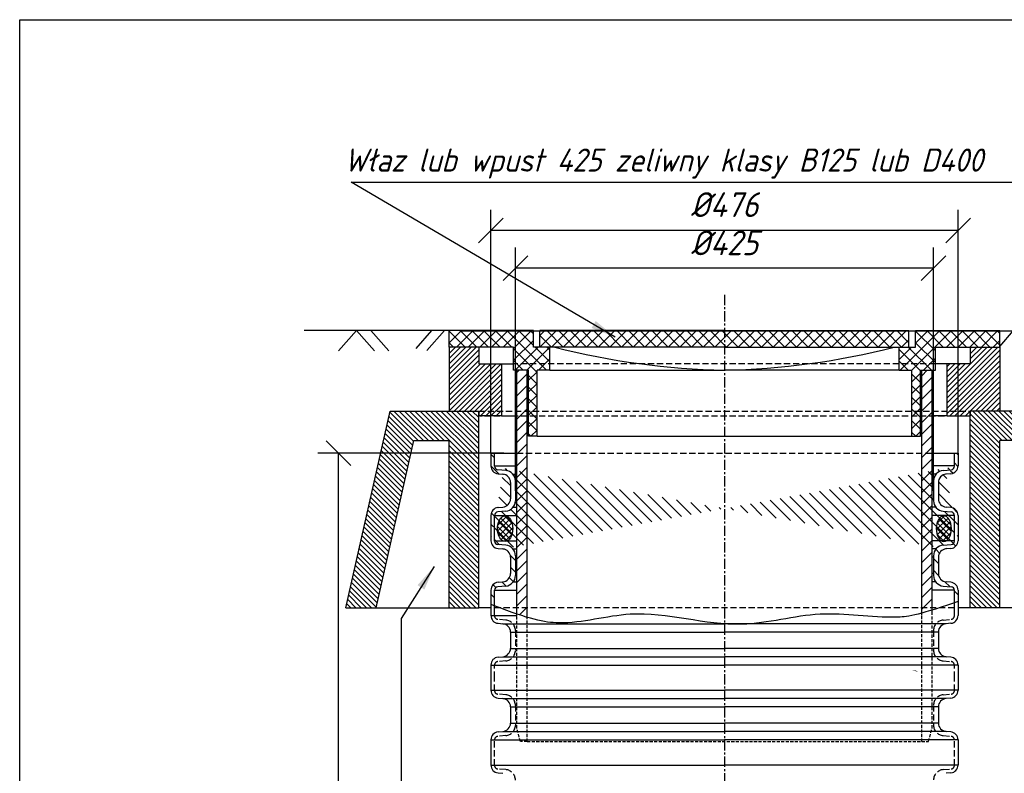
# Model space of a CAD drawing. Header units: millimetres. Extents: x 5659 to 8684, y 1431 to 2118.
# Tile 47 of 53: x 7555 to 7674, y 1669 to 1760. Entities that reach past the tile are written whole.
import ezdxf

# ---------------------------------------------------------------- set-up
doc = ezdxf.new("R2010")
doc.units = ezdxf.units.MM
doc.linetypes.add('CENTER', pattern=[2, 1.25, -0.25, 0.25, -0.25])
doc.linetypes.add('HIDDEN1', pattern=[1.1, 0.75, -0.35])
doc.layers.get('Defpoints').update_dxf_attribs({"color": 1, "lineweight": 13})
doc.layers.add('ASS', color=7, linetype='Continuous')
doc.layers.add('cienka', color=7, linetype='Continuous')
doc.styles.add('GOST', font='ISO.shx', dxfattribs={"oblique": 15})
doc.styles.get("Standard").update_dxf_attribs({"font": 'arial.ttf'})
doc.dimstyles.get("Standard").update_dxf_attribs({"dimtxt": 0.18, "dimasz": 0.18, "dimexe": 0.18, "dimexo": 0.0625, "dimgap": 0.09, "dimtad": 0, "dimtih": 1, "dimtoh": 1, "dimdec": 4, "dimzin": 0, "dimdsep": 46, "dimtxsty": 'Standard', "dimcen": 0.09, "dimadec": 0, "dimazin": 0, "dimtfac": 1, "dimtdec": 4, "dimtofl": 0, "dimtmove": 0, "dimatfit": 3, "dimfxl": 0, "dimtolj": 1, "dimtzin": 0, "dimarcsym": 0})

# ---------------------------------------------------------------- blocks, each defined once
blk = doc.blocks.new('_Oblique')
at = {"color": 0, "linetype": 'ByBlock', "lineweight": -2}
blk.add_line((-0.5, -0.5), (0.5, 0.5), dxfattribs=at)
blk = doc.blocks.new('*D7')
at = {"color": 1, "linetype": 'Continuous', "lineweight": -2, "transparency": 16777216}
for p, q in [((7613.56, 1707.79), (7591.02, 1707.79)), ((7593.52, 1608.06), (7593.52, 1707.79)), ((7596.08, 1608.06), (7591.02, 1608.06))]:
    blk.add_line(p, q, dxfattribs=at)
at = {"layer": 'Defpoints', "color": 0, "linetype": 'Continuous', "transparency": 16777216}
for p in [(7593.52, 1707.79), (7613.56, 1707.79), (7596.08, 1608.06)]:
    blk.add_point(p, dxfattribs=at)
at = {"color": 1, "linetype": 'Continuous', "lineweight": -2, "transparency": 16777216, "xscale": 3, "yscale": 3, "zscale": 3}
for p, rotation in [((7593.52, 1707.79), 90), ((7593.52, 1608.06), 270)]:
    blk.add_blockref('_Oblique', p, dxfattribs=dict(at, rotation=rotation))
at = {"color": 1, "linetype": 'Continuous', "transparency": 16777216, "insert": (7590.52, 1657.93), "char_height": 3, "attachment_point": 5, "rotation": 90, "style": 'GOST'}
blk.add_mtext('\\A1;H3', dxfattribs=at)
blk = doc.blocks.new('*D11')
at = {"color": 1, "linetype": 'Continuous', "lineweight": -2, "transparency": 16777216}
for p, q in [((7608.23, 1722.65), (7731.8, 1722.65)), ((7729.3, 1722.65), (7729.3, 1712.91)), ((7680.84, 1712.91), (7731.8, 1712.91))]:
    blk.add_line(p, q, dxfattribs=at)
at = {"layer": 'Defpoints', "color": 0, "linetype": 'Continuous', "transparency": 16777216}
for p in [(7608.23, 1722.65), (7680.84, 1712.91), (7729.3, 1712.91)]:
    blk.add_point(p, dxfattribs=at)
at = {"color": 1, "linetype": 'Continuous', "lineweight": -2, "transparency": 16777216, "xscale": 3, "yscale": 3, "zscale": 3}
for p, rotation in [((7729.3, 1722.65), 90), ((7729.3, 1712.91), 270)]:
    blk.add_blockref('_Oblique', p, dxfattribs=dict(at, rotation=rotation))
at = {"color": 1, "linetype": 'Continuous', "transparency": 16777216, "insert": (7726.2, 1717.78), "char_height": 3, "attachment_point": 5, "rotation": 90, "style": 'GOST'}
blk.add_mtext('\\A1;83', dxfattribs=at)
blk = doc.blocks.new('*D12')
at = {"color": 1, "linetype": 'Continuous', "lineweight": -2, "transparency": 16777216}
for p, q in [((7611.99, 1707.79), (7611.99, 1737.28)), ((7668.63, 1707.79), (7668.63, 1737.28)), ((7668.63, 1734.78), (7611.99, 1734.78))]:
    blk.add_line(p, q, dxfattribs=at)
at = {"layer": 'Defpoints', "color": 0, "linetype": 'Continuous', "transparency": 16777216}
for p in [(7611.99, 1734.78), (7611.99, 1707.79), (7668.63, 1707.79)]:
    blk.add_point(p, dxfattribs=at)
at = {"color": 1, "linetype": 'Continuous', "lineweight": -2, "transparency": 16777216, "xscale": 3, "yscale": 3, "zscale": 3, "rotation": 180}
blk.add_blockref('_Oblique', (7611.99, 1734.78), dxfattribs=at)
at = {"color": 1, "linetype": 'Continuous', "lineweight": -2, "transparency": 16777216, "xscale": 3, "yscale": 3, "zscale": 3}
blk.add_blockref('_Oblique', (7668.63, 1734.78), dxfattribs=at)
at = {"color": 1, "linetype": 'Continuous', "transparency": 16777216, "insert": (7640.31, 1737.93), "char_height": 3, "attachment_point": 5, "style": 'GOST'}
blk.add_mtext('\\A1;%%c476', dxfattribs=at)
blk = doc.blocks.new('*D13')
at = {"color": 1, "linetype": 'Continuous', "lineweight": -2, "transparency": 16777216}
for p, q in [((7614.96, 1703.23), (7614.96, 1732.72)), ((7665.65, 1703.23), (7665.65, 1732.72)), ((7665.65, 1730.22), (7614.96, 1730.22))]:
    blk.add_line(p, q, dxfattribs=at)
at = {"layer": 'Defpoints', "color": 0, "linetype": 'Continuous', "transparency": 16777216}
for p in [(7614.96, 1730.22), (7614.96, 1703.23), (7665.65, 1703.23)]:
    blk.add_point(p, dxfattribs=at)
at = {"color": 1, "linetype": 'Continuous', "lineweight": -2, "transparency": 16777216, "xscale": 3, "yscale": 3, "zscale": 3, "rotation": 180}
blk.add_blockref('_Oblique', (7614.96, 1730.22), dxfattribs=at)
at = {"color": 1, "linetype": 'Continuous', "lineweight": -2, "transparency": 16777216, "xscale": 3, "yscale": 3, "zscale": 3}
blk.add_blockref('_Oblique', (7665.65, 1730.22), dxfattribs=at)
at = {"color": 1, "linetype": 'Continuous', "transparency": 16777216, "insert": (7640.31, 1733.3), "char_height": 3, "attachment_point": 5, "style": 'GOST'}
blk.add_mtext('\\A1;%%c425', dxfattribs=at)

msp = doc.modelspace()

# ---------------------------------------------------------------- hatches: boundary and pattern name
at = {"linetype": 'Continuous', "true_color": 0x000000}
h = msp.add_hatch(dxfattribs=at)
h.set_pattern_fill('ANSI37', color=18, scale=4, style=0)
h.set_pattern_definition([(45, (7510.21273, 1544.12253), (-0.3535534, 0.3535534), []), (135, (7510.21273, 1544.12253), (-0.3535534, -0.3535534), [])])
edge = h.paths.add_edge_path()
edge.add_ellipse((7613.71, 1698.652), major_axis=(0, 1.556), ratio=0.5928432, start_angle=0, end_angle=360)
h = msp.add_hatch(dxfattribs=at)
h.set_pattern_fill('ANSI37', color=18, scale=4, style=0)
h.set_pattern_definition([(135, (7770.4014, 1544.12253), (0.3535534, 0.3535534), []), (45, (7770.4014, 1544.12253), (0.3535534, -0.3535534), [])])
edge = h.paths.add_edge_path()
edge.add_ellipse((7666.904, 1698.652), major_axis=(0, 1.556), ratio=0.5928432, start_angle=0, end_angle=360, ccw=False)
at = {"layer": 'cienka', "linetype": 'Continuous', "true_color": 0x000000}
h = msp.add_hatch(dxfattribs=at)
h.set_pattern_fill('ANSI37', color=18, scale=8, style=0)
h.set_pattern_definition([(45, (7606.9311, 1709.8536), (-0.707107, 0.707107), []), (135, (7606.9311, 1709.8536), (-0.707107, -0.707107), [])])
h.paths.add_polyline_path([(7617.139, 1722.654), (7606.931, 1722.654), (7606.931, 1720.654), (7610.507, 1720.654), (7614.739, 1720.654), (7614.739, 1718.627), (7619.139, 1718.627), (7619.139, 1720.654), (7617.139, 1720.654)])
h.paths.add_polyline_path([(7619.139, 1718.627), (7614.739, 1718.627), (7614.739, 1717.854), (7616.547, 1717.854), (7616.547, 1712.31), (7617.587, 1712.31), (7617.587, 1717.854), (7619.139, 1717.854)])
h.paths.add_polyline_path([(7617.587, 1712.31), (7616.547, 1712.31), (7616.547, 1709.854), (7617.587, 1709.854)])
h.paths.add_polyline_path([(7673.683, 1722.654), (7663.475, 1722.654), (7663.475, 1720.654), (7661.475, 1720.654), (7661.475, 1718.627), (7665.875, 1718.627), (7665.875, 1720.654), (7673.683, 1720.654)])
h.paths.add_polyline_path([(7665.875, 1718.627), (7661.475, 1718.627), (7661.475, 1717.854), (7663.027, 1717.854), (7663.027, 1712.31), (7664.067, 1712.31), (7664.067, 1717.854), (7665.875, 1717.854)])
h.paths.add_polyline_path([(7664.067, 1712.31), (7663.027, 1712.31), (7663.027, 1709.854), (7664.067, 1709.854)])
h = msp.add_hatch(dxfattribs=at)
h.set_pattern_fill('ANSI37', color=18, scale=8, angle=90, style=0)
h.set_pattern_definition([(135, (7617.9388, 1720.6536), (-0.707107, -0.707107), []), (225, (7617.9388, 1720.6536), (0.707107, -0.707107), [])])
h.paths.add_polyline_path([(7640.307, 1720.654), (7640.307, 1722.654), (7617.939, 1722.654), (7617.939, 1720.654)])
h.paths.add_polyline_path([(7640.307, 1722.654), (7640.307, 1720.654), (7662.675, 1720.654), (7662.675, 1722.654)])
h = msp.add_hatch(dxfattribs=at)
h.set_pattern_fill('ANSI31', color=18, scale=3.576, style=0)
h.set_pattern_definition([(45, (7606.9311, 1712.30965), (-0.3160767, 0.3160767), [])])
h.paths.add_polyline_path([(7613.308, 1718.627), (7610.507, 1718.627), (7610.507, 1720.654), (7606.931, 1720.654), (7606.931, 1712.906), (7610.507, 1712.906), (7610.507, 1712.31), (7613.308, 1712.31)])
h.paths.add_polyline_path([(7673.683, 1720.654), (7670.107, 1720.654), (7670.107, 1718.627), (7667.306, 1718.627), (7667.306, 1712.31), (7670.107, 1712.31), (7670.107, 1712.906), (7673.683, 1712.906)])
h = msp.add_hatch(dxfattribs=at)
h.set_pattern_fill('ANSI31', color=18, scale=8, style=0)
h.set_pattern_definition([(45, (7615.1391, 1687.8935), (-0.707107, 0.707107), [])])
h.paths.add_polyline_path([(7616.387, 1717.854), (7615.139, 1717.854), (7615.139, 1712.31), (7616.387, 1712.31)])
h.paths.add_polyline_path([(7616.387, 1712.31), (7615.139, 1712.31), (7615.139, 1707.79), (7616.387, 1707.79)])
h.paths.add_polyline_path([(7616.387, 1707.79), (7615.139, 1707.79), (7615.139, 1689.066), (7616.387, 1689.066)])
edge = h.paths.add_edge_path()
edge.add_line((7616.387, 1689.066), (7615.139, 1689.066))
edge.add_line((7615.139, 1689.066), (7615.139, 1688.293))
edge.add_spline(control_points=[(7615.139, 1688.293), (7615.587, 1688.141), (7616, 1688.008), (7616.387, 1687.894)], knot_values=[62.0931198, 62.0931198, 62.0931198, 62.0931198, 63.1415789, 63.1415789, 63.1415789, 63.1415789], degree=3, periodic=0)
edge.add_line((7616.387, 1687.894), (7616.387, 1689.066))
h.paths.add_polyline_path([(7665.476, 1717.854), (7664.228, 1717.854), (7664.228, 1712.31), (7665.476, 1712.31)])
h.paths.add_polyline_path([(7665.476, 1712.31), (7664.228, 1712.31), (7664.228, 1707.79), (7665.476, 1707.79)])
h.paths.add_polyline_path([(7665.476, 1707.79), (7664.228, 1707.79), (7664.228, 1689.066), (7665.476, 1689.066)])
edge = h.paths.add_edge_path()
edge.add_line((7665.476, 1689.066), (7664.228, 1689.066))
edge.add_line((7664.228, 1689.066), (7664.228, 1688.363))
edge.add_spline(control_points=[(7664.228, 1688.363), (7664.599, 1688.461), (7665.012, 1688.581), (7665.476, 1688.727)], knot_values=[2.46854, 2.46854, 2.46854, 2.46854, 3.2831162, 3.2831162, 3.2831162, 3.2831162], degree=3, periodic=0)
edge.add_line((7665.476, 1688.727), (7665.476, 1689.066))
h = msp.add_hatch(dxfattribs=at)
h.set_pattern_fill('ANSI31', color=18, scale=3.576, angle=90, style=0)
h.set_pattern_definition([(135, (8127.1109, 1424.34975), (-0.31607673, -0.31607673), [])])
h.paths.add_polyline_path([(7610.507, 1712.906), (7599.779, 1712.906), (7594.415, 1689.066), (7598.081, 1689.066), (7602.64, 1709.33), (7606.931, 1709.33), (7606.931, 1689.066), (7610.507, 1689.066)])
h.paths.add_polyline_path([(7673.683, 1709.33), (7677.974, 1709.33), (7682.534, 1689.066), (7686.199, 1689.066), (7680.835, 1712.906), (7670.107, 1712.906), (7670.107, 1689.066), (7673.683, 1689.066)])
h = msp.add_hatch(dxfattribs=at)
h.set_pattern_fill('ANSI31', color=18, scale=8, angle=90, style=0)
h.set_pattern_definition([(135, (7611.9872, 1689.2853), (-0.707107, -0.707107), [])])
edge = h.paths.add_edge_path()
edge.add_line((7611.987, 1707.79), (7612.433, 1707.79))
edge.add_line((7612.433, 1707.79), (7612.433, 1706.21))
edge.add_arc((7612.85, 1706.21), 0.416, 180, 265)
edge.add_line((7612.814, 1705.795), (7613.789, 1705.71))
edge.add_arc((7613.677, 1704.43), 1.285, 0, 85, ccw=False)
edge.add_line((7614.962, 1704.43), (7614.962, 1702.04))
edge.add_arc((7613.677, 1702.04), 1.285, -85, 0, ccw=False)
edge.add_line((7613.789, 1700.76), (7612.814, 1700.675))
edge.add_arc((7612.85, 1700.26), 0.416, 95, 180)
edge.add_line((7612.433, 1700.26), (7612.433, 1697.143))
edge.add_arc((7612.85, 1697.143), 0.416, 180, 265)
edge.add_line((7612.814, 1696.728), (7613.789, 1696.643))
edge.add_arc((7613.677, 1695.362), 1.285, 0, 85, ccw=False)
edge.add_line((7614.962, 1695.362), (7614.962, 1692.973))
edge.add_arc((7613.677, 1692.973), 1.285, -85, 0, ccw=False)
edge.add_line((7613.789, 1691.693), (7612.814, 1691.608))
edge.add_arc((7612.85, 1691.193), 0.416, 95, 180)
edge.add_line((7612.433, 1691.193), (7612.433, 1689.285))
edge.add_spline(control_points=[(7612.433, 1689.285), (7612.288, 1689.342), (7612.139, 1689.4), (7611.987, 1689.459)], knot_values=[64.982658, 64.982658, 64.982658, 64.982658, 65.2434552, 65.2434552, 65.2434552, 65.2434552], degree=3, periodic=0)
edge.add_line((7611.987, 1689.459), (7611.987, 1691.189))
edge.add_arc((7612.951, 1691.189), 0.964, 95, 180, ccw=False)
edge.add_line((7612.867, 1692.149), (7613.444, 1692.2))
edge.add_arc((7613.356, 1693.207), 1.011, 275, 360)
edge.add_line((7614.367, 1693.207), (7614.367, 1695.188))
edge.add_arc((7613.356, 1695.188), 1.011, 0, 85)
edge.add_line((7613.444, 1696.196), (7612.851, 1696.248))
edge.add_arc((7612.933, 1697.19), 0.946, 180, 265, ccw=False)
edge.add_line((7611.987, 1697.19), (7611.987, 1700.256))
edge.add_arc((7612.951, 1700.256), 0.964, 95, 180, ccw=False)
edge.add_line((7612.867, 1701.216), (7613.444, 1701.267))
edge.add_arc((7613.356, 1702.274), 1.011, 275, 360)
edge.add_line((7614.367, 1702.274), (7614.367, 1704.256))
edge.add_arc((7613.356, 1704.256), 1.011, 0, 85)
edge.add_line((7613.444, 1705.263), (7612.851, 1705.315))
edge.add_arc((7612.933, 1706.257), 0.946, 180, 265, ccw=False)
edge.add_line((7611.987, 1706.257), (7611.987, 1707.79))
edge = h.paths.add_edge_path()
edge.add_line((7668.181, 1707.79), (7668.627, 1707.79))
edge.add_line((7668.627, 1707.79), (7668.627, 1706.257))
edge.add_arc((7667.681, 1706.257), 0.946, -85, 0, ccw=False)
edge.add_line((7667.763, 1705.315), (7667.17, 1705.263))
edge.add_arc((7667.259, 1704.256), 1.011, 95, 180)
edge.add_line((7666.247, 1704.256), (7666.247, 1702.274))
edge.add_arc((7667.259, 1702.274), 1.011, 180, 265)
edge.add_line((7667.17, 1701.267), (7667.747, 1701.216))
edge.add_arc((7667.663, 1700.256), 0.964, 0, 85, ccw=False)
edge.add_line((7668.627, 1700.256), (7668.627, 1697.19))
edge.add_arc((7667.681, 1697.19), 0.946, -85, 0, ccw=False)
edge.add_line((7667.763, 1696.248), (7667.17, 1696.196))
edge.add_arc((7667.259, 1695.188), 1.011, 95, 180)
edge.add_line((7666.247, 1695.188), (7666.247, 1693.207))
edge.add_arc((7667.259, 1693.207), 1.011, 180, 265)
edge.add_line((7667.17, 1692.2), (7667.747, 1692.149))
edge.add_arc((7667.663, 1691.189), 0.964, 0, 85, ccw=False)
edge.add_line((7668.627, 1691.189), (7668.627, 1689.831))
edge.add_spline(control_points=[(7668.627, 1689.831), (7668.475, 1689.774), (7668.326, 1689.718), (7668.181, 1689.664)], knot_values=[0.969376, 0.969376, 0.969376, 0.969376, 1.1491236, 1.1491236, 1.1491236, 1.1491236], degree=3, periodic=0)
edge.add_line((7668.181, 1689.664), (7668.181, 1691.193))
edge.add_arc((7667.764, 1691.193), 0.416, 0, 85)
edge.add_line((7667.801, 1691.608), (7666.825, 1691.693))
edge.add_arc((7666.937, 1692.973), 1.285, 180, 265, ccw=False)
edge.add_line((7665.652, 1692.973), (7665.652, 1695.362))
edge.add_arc((7666.937, 1695.362), 1.285, 95, 180, ccw=False)
edge.add_line((7666.825, 1696.643), (7667.801, 1696.728))
edge.add_arc((7667.764, 1697.143), 0.416, 275, 360)
edge.add_line((7668.181, 1697.143), (7668.181, 1700.26))
edge.add_arc((7667.764, 1700.26), 0.416, 0, 85)
edge.add_line((7667.801, 1700.675), (7666.825, 1700.76))
edge.add_arc((7666.937, 1702.04), 1.285, 180, 265, ccw=False)
edge.add_line((7665.652, 1702.04), (7665.652, 1704.43))
edge.add_arc((7666.937, 1704.43), 1.285, 95, 180, ccw=False)
edge.add_line((7666.825, 1705.71), (7667.801, 1705.795))
edge.add_arc((7667.764, 1706.21), 0.416, 275, 360)
edge.add_line((7668.181, 1706.21), (7668.181, 1707.79))
edge = h.paths.add_edge_path()
edge.add_line((7613.444, 1696.188), (7613.511, 1696.188))
edge.add_line((7611.987, 1697.182), (7611.987, 1697.182))
edge.add_line((7613.444, 1705.255), (7613.511, 1705.255))
edge.add_line((7611.987, 1706.249), (7611.987, 1706.249))
edge.add_line((7667.17, 1696.188), (7667.103, 1696.188))
edge.add_line((7668.627, 1697.182), (7668.627, 1697.182))
edge.add_line((7667.17, 1705.255), (7667.103, 1705.255))
edge.add_line((7668.627, 1706.249), (7668.627, 1706.249))

# ---------------------------------------------------------------- linework, layer by layer
at = {"color": 18, "true_color": 0x000000}
for p, q in [((7554.859, 1760.348), (7764.859, 1760.348)), ((7611.987, 1707.79), (7611.987, 1706.257)), ((7611.987, 1707.79), (7615.139, 1707.79)), ((7612.433, 1706.21), (7612.433, 1707.79)), ((7665.476, 1707.79), (7668.627, 1707.79)), ((7668.181, 1706.21), (7668.181, 1707.79)), ((7668.627, 1707.79), (7668.627, 1706.257)), ((7611.987, 1706.249), (7611.987, 1706.249)), ((7612.433, 1706.249), (7615.139, 1706.249)), ((7668.181, 1706.249), (7665.476, 1706.249)), ((7668.627, 1706.249), (7668.627, 1706.249)), ((7613.789, 1705.71), (7612.814, 1705.795)), ((7612.851, 1705.315), (7613.444, 1705.263)), ((7613.444, 1705.255), (7613.511, 1705.255)), ((7614.662, 1705.255), (7615.139, 1705.255)), ((7665.952, 1705.255), (7665.476, 1705.255)), ((7666.825, 1705.71), (7667.801, 1705.795)), ((7667.17, 1705.255), (7667.103, 1705.255)), ((7667.763, 1705.315), (7667.17, 1705.263)), ((7614.367, 1704.256), (7614.367, 1702.274)), ((7614.962, 1704.43), (7614.962, 1702.04)), ((7614.962, 1704.247), (7615.139, 1704.247)), ((7665.652, 1704.247), (7665.476, 1704.247)), ((7665.652, 1704.43), (7665.652, 1702.04)), ((7666.247, 1704.256), (7666.247, 1702.274)), ((7612.867, 1701.216), (7613.444, 1701.267)), ((7614.697, 1701.259), (7615.139, 1701.259)), ((7614.962, 1702.266), (7615.139, 1702.266)), ((7665.652, 1702.266), (7665.476, 1702.266)), ((7665.917, 1701.259), (7665.476, 1701.259)), ((7667.747, 1701.216), (7667.17, 1701.267)), ((7611.987, 1700.256), (7611.987, 1697.19)), ((7612.433, 1697.143), (7612.433, 1700.26)), ((7612.433, 1700.248), (7615.139, 1700.248)), ((7613.789, 1700.76), (7612.814, 1700.675)), ((7668.181, 1700.248), (7665.476, 1700.248)), ((7666.825, 1700.76), (7667.801, 1700.675)), ((7668.181, 1697.143), (7668.181, 1700.26)), ((7668.627, 1700.256), (7668.627, 1697.19)), ((7611.987, 1697.182), (7611.987, 1697.182)), ((7612.433, 1697.182), (7615.139, 1697.182)), ((7613.789, 1696.643), (7612.814, 1696.728)), ((7668.181, 1697.182), (7665.476, 1697.182)), ((7666.825, 1696.643), (7667.801, 1696.728)), ((7668.627, 1697.182), (7668.627, 1697.182)), ((7612.851, 1696.248), (7613.444, 1696.196)), ((7613.444, 1696.188), (7613.511, 1696.188)), ((7614.367, 1695.188), (7614.367, 1693.207)), ((7614.662, 1696.188), (7615.139, 1696.188)), ((7614.962, 1695.362), (7614.962, 1692.973)), ((7614.962, 1695.18), (7615.139, 1695.18)), ((7665.952, 1696.188), (7665.476, 1696.188)), ((7665.652, 1695.18), (7665.476, 1695.18)), ((7665.652, 1695.362), (7665.652, 1692.973)), ((7666.247, 1695.188), (7666.247, 1693.207)), ((7667.17, 1696.188), (7667.103, 1696.188)), ((7667.763, 1696.248), (7667.17, 1696.196)), ((7614.962, 1693.199), (7615.139, 1693.199)), ((7665.652, 1693.199), (7665.476, 1693.199)), ((7613.789, 1691.693), (7612.814, 1691.608)), ((7612.867, 1692.149), (7613.444, 1692.2)), ((7614.697, 1692.191), (7615.139, 1692.191)), ((7665.917, 1692.191), (7665.476, 1692.191)), ((7666.825, 1691.693), (7667.801, 1691.608)), ((7667.747, 1692.149), (7667.17, 1692.2)), ((7611.987, 1691.189), (7611.987, 1689.459)), ((7612.433, 1689.285), (7612.433, 1691.193)), ((7612.433, 1691.181), (7615.139, 1691.181)), ((7668.181, 1691.181), (7665.476, 1691.181)), ((7668.181, 1689.664), (7668.181, 1691.193)), ((7668.627, 1691.189), (7668.627, 1689.831)), ((7611.987, 1689.459), (7611.987, 1688.123)), ((7612.433, 1688.076), (7612.433, 1689.285)), ((7668.181, 1688.076), (7668.181, 1689.664)), ((7668.627, 1689.831), (7668.627, 1688.123))]:
    msp.add_line(p, q, dxfattribs=at)
msp.add_line((7554.859, 1463.348), (7554.859, 1760.348))
at = {"color": 18, "linetype": 'CENTER', "true_color": 0x000000}
msp.add_line((7640.307, 1727.013), (7640.307, 1561.28), dxfattribs=at)
at = {"color": 18, "linetype": 'Continuous', "true_color": 0x000000}
for p, q in [((7593.523, 1720.187), (7595.694, 1722.654)), ((7597.866, 1720.187), (7595.694, 1722.654)), ((7599.612, 1720.187), (7597.441, 1722.654)), ((7602.932, 1720.508), (7604.821, 1722.654)), ((7604.219, 1720.232), (7606.35, 1722.654)), ((7617.139, 1722.654), (7606.931, 1722.654)), ((7606.931, 1720.654), (7606.931, 1722.654)), ((7617.139, 1720.654), (7617.139, 1722.654)), ((7640.307, 1722.654), (7617.939, 1722.654)), ((7617.939, 1720.654), (7617.939, 1722.654)), ((7640.307, 1722.654), (7662.675, 1722.654)), ((7662.675, 1720.654), (7662.675, 1722.654)), ((7663.475, 1722.654), (7673.683, 1722.654)), ((7663.475, 1720.654), (7663.475, 1722.654)), ((7673.683, 1720.654), (7673.683, 1722.654)), ((7673.683, 1720.744), (7675.364, 1722.654)), ((7614.739, 1720.654), (7606.931, 1720.654)), ((7606.931, 1720.654), (7606.931, 1712.906)), ((7610.507, 1720.654), (7606.931, 1720.654)), ((7610.507, 1720.654), (7610.507, 1718.627)), ((7614.739, 1717.854), (7614.739, 1720.654)), ((7640.307, 1720.654), (7617.139, 1720.654)), ((7619.139, 1717.854), (7619.139, 1720.654)), ((7640.307, 1720.654), (7663.475, 1720.654)), ((7661.475, 1717.854), (7661.475, 1720.654)), ((7665.875, 1720.654), (7673.683, 1720.654)), ((7665.875, 1717.854), (7665.875, 1720.654)), ((7670.107, 1720.654), (7670.107, 1718.627)), ((7670.107, 1720.654), (7673.683, 1720.654)), ((7673.683, 1720.654), (7673.683, 1712.906)), ((7610.507, 1718.627), (7613.308, 1718.627)), ((7613.308, 1712.31), (7613.308, 1718.627)), ((7613.308, 1718.627), (7614.739, 1718.627)), ((7667.306, 1718.627), (7665.875, 1718.627)), ((7667.306, 1712.31), (7667.306, 1718.627)), ((7670.107, 1718.627), (7667.306, 1718.627)), ((7616.547, 1717.854), (7614.739, 1717.854)), ((7615.139, 1688.068), (7615.139, 1717.854)), ((7616.387, 1687.765), (7616.387, 1717.854)), ((7616.547, 1709.854), (7616.547, 1717.854)), ((7617.587, 1709.854), (7617.587, 1717.854)), ((7619.139, 1717.854), (7617.587, 1717.854)), ((7619.139, 1717.854), (7640.307, 1717.854)), ((7661.475, 1717.854), (7640.307, 1717.854)), ((7661.475, 1717.854), (7663.027, 1717.854)), ((7663.027, 1709.854), (7663.027, 1717.854)), ((7664.067, 1717.854), (7665.875, 1717.854)), ((7664.067, 1709.854), (7664.067, 1717.854)), ((7664.228, 1688.137), (7664.228, 1717.854)), ((7665.476, 1688.29), (7665.476, 1717.854)), ((7594.415, 1689.066), (7599.779, 1712.906)), ((7599.779, 1712.906), (7610.507, 1712.906)), ((7606.931, 1712.906), (7610.507, 1712.906)), ((7610.507, 1689.066), (7610.507, 1712.906)), ((7610.507, 1712.906), (7610.507, 1712.31)), ((7613.308, 1712.31), (7610.507, 1712.31)), ((7610.65, 1712.31), (7610.948, 1712.31)), ((7613.308, 1712.31), (7615.139, 1712.31)), ((7667.306, 1712.31), (7665.476, 1712.31)), ((7667.306, 1712.31), (7670.107, 1712.31)), ((7669.952, 1712.31), (7670.101, 1712.31)), ((7680.835, 1712.906), (7670.107, 1712.906)), ((7670.107, 1689.066), (7670.107, 1712.906)), ((7673.683, 1712.906), (7670.107, 1712.906)), ((7670.107, 1712.906), (7670.107, 1712.31)), ((7617.587, 1709.854), (7616.547, 1709.854)), ((7617.587, 1709.854), (7640.307, 1709.854)), ((7640.307, 1709.854), (7663.027, 1709.854)), ((7663.027, 1709.854), (7664.067, 1709.854)), ((7598.081, 1689.066), (7602.64, 1709.33)), ((7602.64, 1709.33), (7606.931, 1709.33)), ((7606.931, 1689.066), (7606.931, 1709.33)), ((7677.974, 1709.33), (7673.683, 1709.33)), ((7673.683, 1689.066), (7673.683, 1709.33)), ((7594.415, 1689.066), (7610.507, 1689.066)), ((7611.987, 1689.066), (7610.507, 1689.066)), ((7611.987, 1688.115), (7615.139, 1688.115)), ((7670.107, 1689.066), (7668.627, 1689.066)), ((7686.199, 1689.066), (7670.107, 1689.066)), ((7612.851, 1687.181), (7613.444, 1687.129)), ((7613.444, 1687.121), (7640.307, 1687.121)), ((7667.17, 1687.121), (7640.307, 1687.121)), ((7667.763, 1687.181), (7667.17, 1687.129)), ((7614.367, 1686.121), (7614.367, 1684.14)), ((7614.367, 1686.113), (7640.307, 1686.113)), ((7666.247, 1686.113), (7640.307, 1686.113)), ((7666.247, 1686.121), (7666.247, 1684.14)), ((7614.367, 1684.132), (7640.307, 1684.132)), ((7666.247, 1684.132), (7640.307, 1684.132)), ((7611.987, 1682.122), (7611.987, 1680.597)), ((7611.987, 1682.114), (7640.307, 1682.114)), ((7612.867, 1683.082), (7613.444, 1683.133)), ((7613.444, 1683.124), (7640.307, 1683.124)), ((7667.17, 1683.124), (7640.307, 1683.124)), ((7668.627, 1682.114), (7640.307, 1682.114)), ((7667.747, 1683.082), (7667.17, 1683.133)), ((7668.627, 1682.122), (7668.627, 1680.597)), ((7611.987, 1680.597), (7611.987, 1679.056)), ((7668.627, 1680.597), (7668.627, 1679.056)), ((7611.987, 1679.056), (7640.307, 1679.056)), ((7668.627, 1679.056), (7640.307, 1679.056)), ((7612.851, 1678.114), (7613.444, 1678.062)), ((7613.444, 1678.062), (7640.307, 1678.062)), ((7667.17, 1678.062), (7640.307, 1678.062)), ((7667.763, 1678.114), (7667.17, 1678.062)), ((7614.367, 1677.054), (7614.367, 1675.073)), ((7614.367, 1677.054), (7640.307, 1677.054)), ((7666.247, 1677.054), (7640.307, 1677.054)), ((7666.247, 1677.054), (7666.247, 1675.073)), ((7614.367, 1675.073), (7640.307, 1675.073)), ((7666.247, 1675.073), (7640.307, 1675.073)), ((7612.867, 1674.015), (7613.444, 1674.065)), ((7613.444, 1674.065), (7640.307, 1674.065)), ((7667.17, 1674.065), (7640.307, 1674.065)), ((7667.747, 1674.015), (7667.17, 1674.065)), ((7611.987, 1673.055), (7611.987, 1669.989)), ((7611.987, 1673.055), (7640.307, 1673.055)), ((7668.627, 1673.055), (7640.307, 1673.055)), ((7668.627, 1673.055), (7668.627, 1669.989)), ((7611.987, 1669.981), (7640.307, 1669.981)), ((7612.851, 1669.046), (7613.444, 1668.995)), ((7668.627, 1669.981), (7640.307, 1669.981)), ((7667.763, 1669.046), (7667.17, 1668.995))]:
    msp.add_line(p, q, dxfattribs=at)
at = {"color": 18, "linetype": 'HIDDEN1', "ltscale": 0.5, "true_color": 0x000000}
for p, q in [((7615.139, 1674.435), (7615.139, 1688.068)), ((7664.228, 1672.835), (7664.228, 1688.137)), ((7665.476, 1674.435), (7665.476, 1688.29)), ((7616.387, 1672.835), (7616.387, 1687.765)), ((7615.568, 1672.835), (7615.139, 1674.435)), ((7665.047, 1672.835), (7665.476, 1674.435)), ((7616.387, 1672.835), (7615.568, 1672.835)), ((7616.387, 1672.835), (7664.228, 1672.835)), ((7664.228, 1672.835), (7665.047, 1672.835))]:
    msp.add_line(p, q, dxfattribs=at)
at = {"color": 18, "linetype": 'Continuous', "true_color": 0x000000}
for centre, radius, start, end in [((7642.199, 1808.594), 90.761, 255.68068, 268.80579), ((7638.416, 1808.594), 90.761, 271.19421, 284.31932), ((7612.933, 1688.123), 0.946, 180, 265), ((7667.681, 1688.123), 0.946, 275, 0), ((7613.356, 1686.121), 1.011, 0, 85), ((7667.259, 1686.121), 1.011, 95, 180), ((7613.356, 1684.14), 1.011, 275, 0), ((7667.259, 1684.14), 1.011, 180, 265), ((7612.951, 1682.122), 0.964, 95, 180), ((7667.663, 1682.122), 0.964, 0, 85), ((7612.933, 1679.056), 0.946, 180, 265), ((7667.681, 1679.056), 0.946, 275, 0), ((7613.356, 1677.054), 1.011, 0, 85), ((7667.259, 1677.054), 1.011, 95, 180), ((7613.356, 1675.073), 1.011, 275, 0), ((7667.259, 1675.073), 1.011, 180, 265), ((7612.951, 1673.055), 0.964, 95, 180), ((7667.663, 1673.055), 0.964, 0, 85), ((7612.933, 1669.989), 0.946, 180, 265), ((7667.681, 1669.989), 0.946, 275, 0)]:
    msp.add_arc(centre, radius, start, end, dxfattribs=at)
at = {"color": 18, "true_color": 0x000000}
for centre, radius, start, end in [((7612.933, 1706.257), 0.946, 180, 265), ((7612.85, 1706.21), 0.416, 180, 265), ((7667.681, 1706.257), 0.946, 275, 0), ((7667.764, 1706.21), 0.416, 275, 0), ((7613.356, 1704.256), 1.011, 0, 85), ((7613.677, 1704.43), 1.285, 0, 85), ((7666.937, 1704.43), 1.285, 95, 180), ((7667.259, 1704.256), 1.011, 95, 180), ((7612.951, 1700.256), 0.964, 95, 180), ((7613.356, 1702.274), 1.011, 275, 0), ((7613.677, 1702.04), 1.285, 275, 0), ((7666.937, 1702.04), 1.285, 180, 265), ((7667.259, 1702.274), 1.011, 180, 265), ((7667.663, 1700.256), 0.964, 0, 85), ((7612.85, 1700.26), 0.416, 95, 180), ((7667.764, 1700.26), 0.416, 0, 85), ((7612.933, 1697.19), 0.946, 180, 265), ((7612.85, 1697.143), 0.416, 180, 265), ((7613.677, 1695.362), 1.285, 0, 85), ((7666.937, 1695.362), 1.285, 95, 180), ((7667.681, 1697.19), 0.946, 275, 0), ((7667.764, 1697.143), 0.416, 275, 0), ((7613.356, 1695.188), 1.011, 0, 85), ((7667.259, 1695.188), 1.011, 95, 180), ((7613.356, 1693.207), 1.011, 275, 0), ((7613.677, 1692.973), 1.285, 275, 0), ((7666.937, 1692.973), 1.285, 180, 265), ((7667.259, 1693.207), 1.011, 180, 265), ((7612.951, 1691.189), 0.964, 95, 180), ((7612.85, 1691.193), 0.416, 95, 180), ((7667.663, 1691.189), 0.964, 0, 85), ((7667.764, 1691.193), 0.416, 0, 85)]:
    msp.add_arc(centre, radius, start, end, dxfattribs=at)
at = {"color": 18, "linetype": 'Continuous', "true_color": 0x000000}
msp.add_ellipse((7613.71, 1698.652), major_axis=(0, 1.556), ratio=0.5928432, start_param=-1.5707963, end_param=4.712389, dxfattribs=at)
at = {"color": 18, "linetype": 'Continuous', "true_color": 0x000000, "extrusion": (0, 0, -1)}
msp.add_ellipse((7666.904, 1698.652), major_axis=(0, 1.556), ratio=0.5928432, start_param=-1.5707963, end_param=4.712389, dxfattribs=at)
at = {"layer": 'ASS', "color": 18, "linetype": 'Continuous', "true_color": 0x000000}
for points in [[(7666.74, 1698.172, 0, 0.8, 0), (7668.181, 1698.955, 0, 0, 0), (7685.27, 1708.212, 0, 0, 0), (7707.189, 1708.212, 0, 0, 0)], [(7663.529, 1681.447, 0, 0.8, 0), (7665.476, 1680.676, 0, 0, 0), (7683.222, 1674.424, 0, 0, 0), (7731.8, 1674.424, 0, 0, 0)]]:
    msp.add_lwpolyline(points, format="xyseb", dxfattribs=at)
at = {"layer": 'cienka', "color": 18, "linetype": 'Continuous', "true_color": 0x000000}
for p, q in [((7606.931, 1722.654), (7589.333, 1722.654)), ((7611.987, 1707.79), (7612.433, 1707.79)), ((7668.181, 1707.79), (7668.627, 1707.79))]:
    msp.add_line(p, q, dxfattribs=at)
at = {"layer": 'cienka', "color": 18, "linetype": 'HIDDEN1', "true_color": 0x000000}
for p, q in [((7665.875, 1718.627), (7614.739, 1718.627)), ((7610.507, 1712.906), (7670.107, 1712.906)), ((7611.228, 1712.31), (7669.386, 1712.31)), ((7615.139, 1707.79), (7665.476, 1707.79)), ((7668.181, 1689.066), (7612.433, 1689.066)), ((7613.789, 1687.576), (7612.814, 1687.661)), ((7666.825, 1687.576), (7667.801, 1687.661)), ((7614.962, 1686.295), (7614.962, 1683.906)), ((7665.652, 1686.295), (7665.652, 1683.906)), ((7612.433, 1680.597), (7612.433, 1682.125)), ((7613.789, 1682.626), (7612.814, 1682.54)), ((7666.825, 1682.626), (7667.801, 1682.54)), ((7668.181, 1680.597), (7668.181, 1682.125)), ((7612.433, 1679.009), (7612.433, 1680.597)), ((7668.181, 1679.009), (7668.181, 1680.597)), ((7613.789, 1678.508), (7612.814, 1678.594)), ((7666.825, 1678.508), (7667.801, 1678.594)), ((7614.962, 1677.228), (7614.962, 1674.839)), ((7665.652, 1677.228), (7665.652, 1674.839)), ((7612.433, 1669.941), (7612.433, 1673.058)), ((7613.789, 1673.559), (7612.814, 1673.473)), ((7666.825, 1673.559), (7667.801, 1673.473)), ((7668.181, 1669.941), (7668.181, 1673.058)), ((7613.789, 1669.441), (7612.814, 1669.527)), ((7666.825, 1669.441), (7667.801, 1669.527))]:
    msp.add_line(p, q, dxfattribs=at)
for centre, radius, start, end in [((7612.85, 1688.076), 0.416, 180, 265), ((7667.764, 1688.076), 0.416, 275, 0), ((7613.677, 1686.295), 1.285, 0, 85), ((7666.937, 1686.295), 1.285, 95, 180), ((7613.677, 1683.906), 1.285, 275, 0), ((7666.937, 1683.906), 1.285, 180, 265), ((7612.85, 1682.125), 0.416, 95, 180), ((7667.764, 1682.125), 0.416, 0, 85), ((7612.85, 1679.009), 0.416, 180, 265), ((7613.677, 1677.228), 1.285, 0, 85), ((7666.937, 1677.228), 1.285, 95, 180), ((7667.764, 1679.009), 0.416, 275, 0), ((7613.677, 1674.839), 1.285, 275, 0), ((7666.937, 1674.839), 1.285, 180, 265), ((7612.85, 1673.058), 0.416, 95, 180), ((7667.764, 1673.058), 0.416, 0, 85), ((7612.85, 1669.941), 0.416, 180, 265), ((7613.677, 1668.161), 1.285, 0, 85), ((7666.937, 1668.161), 1.285, 95, 180), ((7667.764, 1669.941), 0.416, 275, 0)]:
    msp.add_arc(centre, radius, start, end, dxfattribs=at)
at = {"layer": 'cienka', "color": 18, "linetype": 'Continuous', "true_color": 0x000000}
for points in [[(7612.433, 1689.285), (7612.288, 1689.342), (7612.139, 1689.4), (7611.987, 1689.459)], [(7668.627, 1689.831), (7668.475, 1689.774), (7668.326, 1689.718), (7668.181, 1689.664)]]:
    msp.add_open_spline(points, degree=3, dxfattribs=at)
msp.add_open_spline([(7668.181, 1689.664), (7663.539, 1688.052), (7659.278, 1687.636), (7651.777, 1689.026), (7641.107, 1685.799), (7630.493, 1689.552), (7621.29, 1686.581), (7616.642, 1687.684), (7612.433, 1689.285)], degree=3, knots=[1.910335, 1.910335, 1.910335, 1.910335, 6.3900016, 17.961674, 29.9252403, 46.9081563, 57.7882259, 64.63244, 64.63244, 64.63244, 64.63244], dxfattribs=at)

# ---------------------------------------------------------------- texts
at = {"color": 18, "linetype": 'Continuous', "true_color": 0x000000, "style": 'GOST', "oblique": 15}
msp.add_text('Właz lub wpust 425 zeliwny klasy B125 lub D400', height=2.8, dxfattribs=at).set_placement((7594.206, 1741.931))

# ---------------------------------------------------------------- dimensions: what is measured, and where the dimension line sits
at = {"color": 18, "linetype": 'Continuous', "true_color": 0x000000}
for base, p1, p2, angle, text, override, picture, middle in [((7611.987, 1734.775), (7668.627, 1707.79), (7611.987, 1707.79), 180, '%%c476', {"dimtxt": 3, "dimasz": 3, "dimexe": 2.5, "dimexo": 0, "dimtih": 0, "dimtoh": 0, "dimdec": 2, "dimtxsty": 'GOST', "dimblk1": 'OBLIQUE', "dimblk2": 'OBLIQUE', "dimsah": 1, "dimclrd": 1, "dimclre": 1, "dimclrt": 1, "dimtfac": 0.6667, "dimtdec": 2, "dimtofl": 1, "dimtvp": 1}, '*D12', (7640.307, 1737.929)), ((7614.962, 1730.217), (7665.652, 1703.235), (7614.962, 1703.235), 180, '%%c425', {"dimtxt": 3, "dimasz": 3, "dimexe": 2.5, "dimexo": 0, "dimtih": 0, "dimtoh": 0, "dimdec": 2, "dimtxsty": 'GOST', "dimblk1": 'OBLIQUE', "dimblk2": 'OBLIQUE', "dimsah": 1, "dimclrd": 1, "dimclre": 1, "dimclrt": 1, "dimtfac": 0.6667, "dimtdec": 2, "dimtofl": 1, "dimtvp": 1}, '*D13', (7640.307, 1733.298)), ((7729.3, 1712.906), (7608.226, 1722.654), (7680.835, 1712.906), 90, '83', {"dimtxt": 3, "dimasz": 3, "dimexe": 2.5, "dimexo": 0, "dimtih": 0, "dimtoh": 0, "dimdec": 2, "dimtxsty": 'GOST', "dimblk1": 'OBLIQUE', "dimblk2": 'OBLIQUE', "dimsah": 1, "dimclrd": 1, "dimclre": 1, "dimclrt": 1, "dimtfac": 0.6667, "dimtdec": 2, "dimtofl": 1, "dimtvp": 1}, '*D11', (7726.197, 1717.78)), ((7593.523, 1707.79), (7596.084, 1608.06), (7613.563, 1707.79), 90, 'H3', {"dimtxt": 3, "dimasz": 3, "dimexe": 2.5, "dimexo": 0, "dimtih": 0, "dimtoh": 0, "dimdec": 2, "dimzin": 8, "dimtxsty": 'GOST', "dimblk1": 'OBLIQUE', "dimblk2": 'OBLIQUE', "dimsah": 1, "dimclrd": 1, "dimclre": 1, "dimclrt": 1, "dimtfac": 0.6667, "dimtdec": 2, "dimtofl": 1, "dimtvp": 1, "dimtzin": 8}, '*D7', (7590.523, 1657.925))]:
    dim = msp.add_linear_dim(base=base, p1=p1, p2=p2, angle=angle, text=text, dimstyle='Standard', override=override, dxfattribs=at)
    dim.commit()
    dim.dimension.update_dxf_attribs({"geometry": picture, "text_midpoint": middle})

# ---------------------------------------------------------------- leaders
for points, override in [([(7627.036, 1721.883), (7595.028, 1740.653), (7703.106, 1740.653)], {"dimtxt": 3, "dimasz": 3, "dimexe": 2.5, "dimexo": 0, "dimtih": 0, "dimtoh": 0, "dimdec": 2, "dimzin": 8, "dimtxsty": 'GOST', "dimclrd": 1, "dimclre": 1, "dimclrt": 1, "dimtfac": 0.6667, "dimtdec": 2, "dimtofl": 1, "dimtvp": 1, "dimtzin": 8}), ([(7605.118, 1694.069), (7601.119, 1687.76), (7601.119, 1619.769)], {"dimtxt": 4, "dimasz": 3, "dimexe": 2.5, "dimexo": 0, "dimtih": 0, "dimtoh": 0, "dimdec": 2, "dimzin": 8, "dimtxsty": 'GOST', "dimclrd": 1, "dimclre": 1, "dimclrt": 1, "dimtfac": 0.6667, "dimtdec": 2, "dimtofl": 1, "dimtvp": 1, "dimtzin": 8})]:
    msp.add_leader(points, dimstyle='Standard', override=override, dxfattribs=at)

doc.saveas('drawing.dxf')
